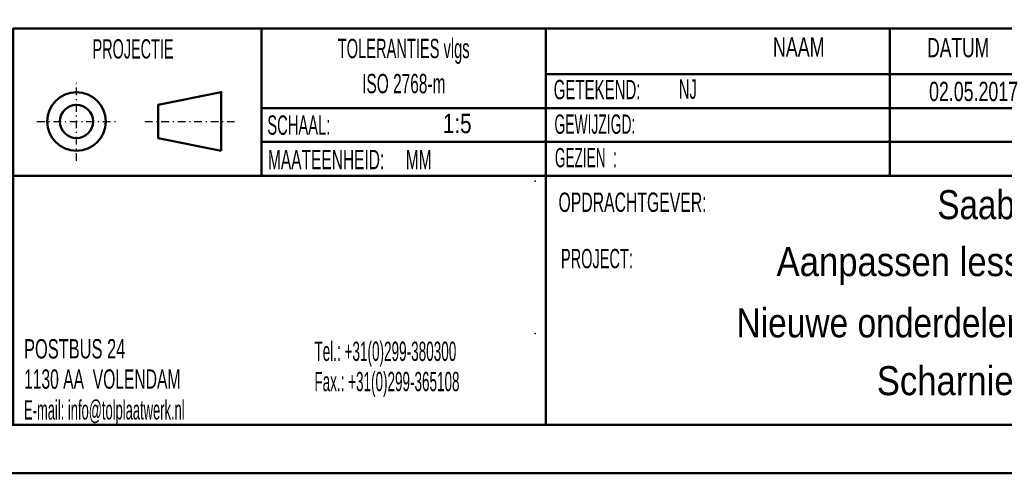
# Model space of a CAD drawing. Extents: x 3970 to 6010, y 1229 to 2654.
# Tile 10 of 17: x 5188 to 5697, y 1229 to 1464. Entities that reach past the tile are written whole.
import ezdxf
from ezdxf.enums import TextEntityAlignment as Align

# ---------------------------------------------------------------- set-up
doc = ezdxf.new("R2010")
doc.units = 0
doc.header["$MEASUREMENT"] = 0
doc.linetypes.add('DASHDOT', pattern=[8.5, 4, -2, 0.5, -2])
doc.layers.add('LE_ALL', color=7, linetype='CONTINUOUS', lineweight=50)
for name, color, linetype in [('LE_GREEN', 3, 'CONTINUOUS'), ('LE_MIDDLE', 7, 'CONTINUOUS'), ('TXT_ALL', 7, 'CONTINUOUS')]:
    doc.layers.add(name, color=color, linetype=linetype)

msp = doc.modelspace()

# ---------------------------------------------------------------- linework, layer by layer
at = {"layer": 'LE_ALL', "color": 10}
for p, q in [((5313.15, 1458.92), (5313.15, 1382.78)), ((5460.02, 1458.92), (5460.02, 1253.92)), ((5637.7, 1458.92), (5637.7, 1382.78)), ((5984.79, 1382.78), (5184.79, 1382.78))]:
    msp.add_line(p, q, dxfattribs=at)
at = {"layer": 'LE_ALL', "color": 1}
for p, q in [((5728.73, 1435.28), (5460.02, 1435.28)), ((5728.73, 1400.28), (5313.15, 1400.28))]:
    msp.add_line(p, q, dxfattribs=at)
at = {"layer": 'LE_ALL', "color": 10}
for points in [[(3969.79, 1228.92), (6009.79, 1228.92), (6009.79, 2653.92), (3969.79, 2653.92), (3969.79, 1228.92)], [(3994.79, 1253.92), (5984.79, 1253.92), (5984.79, 2628.92), (3994.79, 2628.92), (3994.79, 1253.92)], [(5984.79, 1458.92), (5184.79, 1458.92), (5184.79, 1253.92)], [(5292.39, 1395.74), (5259.73, 1402.33), (5259.73, 1419.47), (5292.39, 1426.05), (5292.39, 1395.74)]]:
    msp.add_lwpolyline(points, dxfattribs=at)
at = {"layer": 'LE_ALL', "color": 1}
msp.add_lwpolyline([(5728.73, 1417.78), (5460.02, 1417.78), (5313.15, 1417.78)], dxfattribs=at)
at = {"layer": 'LE_ALL', "color": 10}
for radius in [15.15, 8.57]:
    msp.add_circle((5217.59, 1410.9), radius, dxfattribs=at)
at = {"layer": 'LE_GREEN'}
for p in [(5454.56, 1380.08), (5454.56, 1301.21)]:
    msp.add_point(p, dxfattribs=at)
at = {"layer": 'LE_MIDDLE', "color": 1, "linetype": 'DASHDOT'}
for p, q in [((5217.59, 1390.45), (5217.59, 1431.34)), ((5197.15, 1410.9), (5238.04, 1410.9)), ((5252.9, 1410.9), (5299.27, 1410.9))]:
    msp.add_line(p, q, dxfattribs=at)

# ---------------------------------------------------------------- texts
at = {"layer": 'TXT_ALL', "color": 6}
for s, width, p in [('PROJECTIE', 0.557, (5246.8, 1443.43)), ('TOLERANTIES vlgs', 0.566, (5386.59, 1443.63)), ('ISO 2768-m', 0.597, (5386.66, 1425.48))]:
    msp.add_text(s, height=10, dxfattribs=dict(at, width=width)).set_placement(p, align=Align.CENTER)
for s, width, p in [('NAAM', 0.691, (5577.33, 1444.42)), ('DATUM', 0.675, (5656.99, 1444.08)), ('GETEKEND:', 0.58, (5464.1, 1422.38)), ('SCHAAL:', 0.569, (5316.16, 1404.02)), ('GEWIJZIGD:', 0.536, (5464.47, 1404.5)), ('MAATEENHEID:     MM', 0.599, (5316.48, 1386.17)), ('GEZIEN  :', 0.526, (5464.71, 1387.19)), ('OPDRACHTGEVER:', 0.609, (5466.59, 1364.13)), ('PROJECT:', 0.562, (5467.84, 1334.99))]:
    msp.add_text(s, height=10, dxfattribs=dict(at, width=width)).set_placement(p)
at = {"layer": 'TXT_ALL', "color": 5}
for s, width, p in [('NJ', 0.566, (5528.78, 1422.6)), ('1:5', 0.797, (5406.86, 1404.86))]:
    msp.add_text(s, height=10, dxfattribs=dict(at, width=width)).set_placement(p)
for s, height, width, p in [('02.05.2017', 10, 0.687, (5680.98, 1421.42)), ('Saab Technologies B.V.', 15, 0.853, (5754.1, 1360.37)), ('Aanpassen lessenaars RVC Drechtsted', 15, 0.893, (5737.01, 1330.91)), ('Nieuwe onderdelen t.b.v. bestaande lessenaar', 15, 0.863, (5737.01, 1299.24)), ('Scharnierbare inbouw kast', 15, 0.893, (5737.01, 1269.34))]:
    msp.add_text(s, height=height, dxfattribs=dict(at, width=width)).set_placement(p, align=Align.CENTER)
at = {"layer": 'TXT_ALL', "color": 6}
for s, width, p in [('POSTBUS 24', 0.634, (5190.49, 1293.31)), ('Tel.: +31(0)299-380300', 0.523, (5340.49, 1292.03)), ('1130 AA  VOLENDAM', 0.604, (5190.49, 1277.67)), ('Fax.: +31(0)299-365108', 0.521, (5340.49, 1276.39)), ('E-mail: info@tolplaatwerk.nl', 0.5, (5190.49, 1261.74))]:
    msp.add_text(s, height=10, dxfattribs=dict(at, width=width)).set_placement(p, align=Align.MIDDLE_LEFT)

doc.saveas('drawing.dxf')
